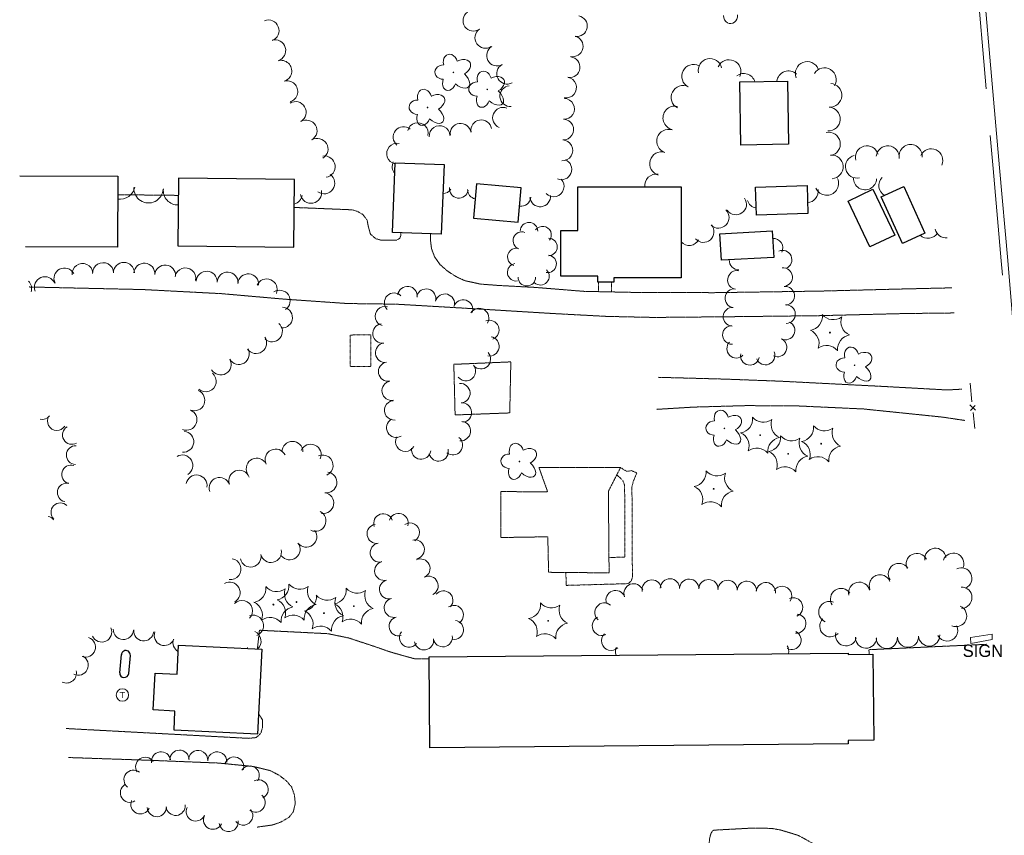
# Model space of a CAD drawing. Extents: x 386588 to 390135, y 96998 to 113606.
# Tile 38 of 93: x 387476 to 387858, y 100516 to 100832. Entities that reach past the tile are written whole.
import ezdxf
from ezdxf.enums import TextEntityAlignment as Align

# ---------------------------------------------------------------- set-up
doc = ezdxf.new("R2010")
doc.units = 0
doc.header["$MEASUREMENT"] = 0
doc.linetypes.add('Wisdot3', pattern=[0.1875, 0.125, -0.0625])
doc.linetypes.add('Wisdot5', pattern=[0.1, 0.05, -0.05])
for name, color, linetype, lineweight in [('E_BLD', 241, 'Continuous', 25), ('E_DWY', 2, 'Wisdot3', 15), ('E_LAND_Vegetation', 3, 'Continuous', 15), ('E_MISCPROP_Railing', 30, 'Continuous', 15), ('E_MISCPROP_Solid', 241, 'Continuous', 15), ('E_PATH_Sidewalk', 2, 'Wisdot5', 15), ('E_SGN', 21, 'Continuous', 15)]:
    doc.layers.add(name, color=color, linetype=linetype, lineweight=lineweight)
doc.layers.add('P2S1_Complete', color=7, linetype='Continuous', lineweight=15, transparency=0.9)
doc.styles.add('Style-dot_font5', font='dot_font5.shx')

# ---------------------------------------------------------------- blocks, each defined once
blk = doc.blocks.new('BSGN')
at = {"layer": 'E_SGN', "style": 'Style-dot_font5'}
blk.add_text('SIGN', height=12, dxfattribs=at).set_placement((0, 0), align=Align.MIDDLE_CENTER)
blk = doc.blocks.new('CTRE')
at = {"layer": 'E_LAND_Vegetation'}
blk.add_circle((0, 0), 0.223, dxfattribs=at)
for centre, start, end in [((-11.97, 8.96), 280.2067, 5.9716), ((1.81, 14.92), 220.2113, 305.9762), ((13.83, 5.89), 160.2113, 245.9762), ((-13.83, -5.9), 340.2113, 65.9762), ((-1.81, -14.93), 40.2113, 125.9762)]:
    blk.add_arc(centre, 7.87, start, end, dxfattribs=at)
at = {"layer": 'E_LAND_Vegetation', "extrusion": (0, 0, -1)}
blk.add_arc((-12.03, -9.04), 7.87, 354.0728, 79.7489, dxfattribs=at)
blk = doc.blocks.new('TANK')
at = {"layer": 'E_MISCPROP_Solid'}
blk.add_circle((0, 0), 10.9, dxfattribs=at)
at = {"layer": 'E_MISCPROP_Solid', "style": 'Style-dot_font5', "width": 1.111111}
blk.add_text('T', height=10.8, dxfattribs=at).set_placement((0, 0), align=Align.MIDDLE_CENTER)
blk = doc.blocks.new('DTRE')
at = {"layer": 'E_LAND_Vegetation'}
blk.add_circle((-0.18, 0), 0.183, dxfattribs=at)
for centre, major_axis, ratio in [((-1.87, 5.32), (1.36, -4.98), 0.782863), ((4.06, 2.74), (-5.27, -2.93), 0.691916), ((-5.87, 0.15), (4.93, -0.12), 0.832022), ((-2.49, -5.24), (1.8, 4.86), 0.716896), ((3.54, -3.71), (-5.01, 4.58), 0.560249)]:
    blk.add_ellipse(centre, major_axis=major_axis, ratio=ratio, start_param=1.570796, end_param=4.712389, dxfattribs=at)

msp = doc.modelspace()

# ---------------------------------------------------------------- linework, layer by layer
at = {"layer": 'E_BLD'}
for p, q in [((387755.42, 100807.8), (387773.89, 100808.15)), ((387755.89, 100783.28), (387755.42, 100807.8)), ((387773.89, 100808.15), (387774.36, 100783.63)), ((387774.36, 100783.63), (387755.89, 100783.28)), ((387755.89, 100783.28), (387755.89, 100783.28)), ((387774.36, 100783.63), (387774.36, 100783.63)), ((387620.7, 100749.5), (387621.8, 100776.51)), ((387621.8, 100776.51), (387640.72, 100775.74)), ((387640.72, 100775.74), (387639.62, 100748.73)), ((387640.72, 100775.74), (387640.72, 100775.74)), ((387476.11, 100771.37), (387514.16, 100771.23)), ((387514.16, 100771.23), (387514.06, 100743.71)), ((387537.72, 100770.46), (387537.44, 100744.29)), ((387582.71, 100769.98), (387537.72, 100770.46)), ((387582.42, 100743.8), (387582.71, 100769.98)), ((387582.71, 100769.98), (387582.71, 100769.98)), ((387653.27, 100768.27), (387652.09, 100755.02)), ((387670.67, 100766.72), (387653.27, 100768.27)), ((387761.49, 100767.06), (387781.5, 100767.72)), ((387781.5, 100767.72), (387781.86, 100756.76)), ((387669.49, 100753.47), (387670.67, 100766.72)), ((387670.67, 100766.72), (387670.67, 100766.72)), ((387692.57, 100767.12), (387692.57, 100767.12)), ((387692.57, 100767.12), (387732.72, 100767.12)), ((387692.57, 100750.23), (387692.57, 100767.12)), ((387732.72, 100767.12), (387732.72, 100731.84)), ((387761.85, 100756.1), (387761.49, 100767.06)), ((387761.49, 100767.06), (387761.49, 100767.06)), ((387797.47, 100761.63), (387807.09, 100766.2)), ((387807.09, 100766.2), (387815.53, 100748.42)), ((387810.26, 100763.24), (387819.02, 100767.24)), ((387819.02, 100767.24), (387819.02, 100767.24)), ((387819.02, 100767.24), (387827.25, 100749.21)), ((387805.92, 100743.85), (387797.47, 100761.63)), ((387818.49, 100745.21), (387810.26, 100763.24)), ((387810.26, 100763.24), (387810.26, 100763.24)), ((387781.86, 100756.76), (387761.85, 100756.1)), ((387781.86, 100756.76), (387781.86, 100756.76)), ((387652.09, 100755.02), (387652.09, 100755.02)), ((387652.09, 100755.02), (387669.49, 100753.47)), ((387669.49, 100753.47), (387669.49, 100753.47)), ((387620.7, 100749.5), (387620.7, 100749.5)), ((387639.62, 100748.73), (387620.7, 100749.5)), ((387639.62, 100748.73), (387639.62, 100748.73)), ((387686.05, 100732.56), (387686.05, 100750.23)), ((387686.05, 100750.23), (387692.57, 100750.23)), ((387692.57, 100750.23), (387692.57, 100750.23)), ((387747.72, 100748.87), (387768, 100750.03)), ((387748.3, 100738.65), (387747.72, 100748.87)), ((387747.72, 100748.87), (387747.72, 100748.87)), ((387768, 100750.03), (387768, 100750.03)), ((387768, 100750.03), (387768.58, 100739.8)), ((387827.25, 100749.21), (387818.49, 100745.21)), ((387815.53, 100748.42), (387805.92, 100743.85)), ((387815.53, 100748.42), (387815.53, 100748.42)), ((387818.49, 100745.21), (387818.49, 100745.21)), ((387514.06, 100743.71), (387478.42, 100743.84)), ((387514.06, 100743.71), (387514.06, 100743.71)), ((387537.44, 100744.29), (387582.42, 100743.8)), ((387537.44, 100744.29), (387537.44, 100744.29)), ((387582.42, 100743.8), (387582.42, 100743.8)), ((387805.92, 100743.85), (387805.92, 100743.85)), ((387768.58, 100739.8), (387748.3, 100738.65)), ((387768.58, 100739.8), (387768.58, 100739.8)), ((387700.34, 100732.56), (387686.05, 100732.56)), ((387686.05, 100732.56), (387686.05, 100732.56)), ((387700.34, 100730.18), (387700.34, 100732.56)), ((387700.34, 100732.56), (387700.34, 100732.56)), ((387706.57, 100730.18), (387700.34, 100730.18)), ((387700.34, 100730.18), (387700.34, 100730.18)), ((387732.72, 100731.84), (387706.57, 100731.84)), ((387706.57, 100731.84), (387706.57, 100730.18)), ((387706.57, 100730.18), (387706.57, 100730.18)), ((387732.72, 100731.84), (387732.72, 100731.84)), ((387537.16, 100578.21), (387537.71, 100589.48)), ((387537.71, 100589.48), (387569.97, 100587.89)), ((387514.89, 100578.69), (387515.55, 100585.75)), ((387518.38, 100578.46), (387519.04, 100585.45)), ((387569.97, 100587.89), (387568.34, 100554.88)), ((387569.97, 100587.89), (387569.97, 100587.89)), ((387634.88, 100584.85), (387797.46, 100586.36)), ((387634.88, 100584.85), (387634.88, 100584.85)), ((387635.21, 100549.64), (387634.88, 100584.85)), ((387797.46, 100586.36), (387797.46, 100586.36)), ((387797.46, 100586.36), (387797.46, 100585.81)), ((387797.46, 100585.81), (387807.06, 100585.9)), ((387797.46, 100585.81), (387797.46, 100585.81)), ((387807.06, 100585.9), (387807.38, 100552.54)), ((387527.9, 100564.31), (387528.61, 100578.63)), ((387528.61, 100578.63), (387537.16, 100578.21)), ((387537.16, 100578.21), (387537.16, 100578.21)), ((387536.34, 100563.89), (387527.9, 100564.31)), ((387535.97, 100556.47), (387536.34, 100563.89)), ((387536.34, 100563.89), (387536.34, 100563.89)), ((387568.34, 100554.88), (387535.97, 100556.47)), ((387535.97, 100556.47), (387535.97, 100556.47)), ((387568.34, 100554.88), (387568.34, 100554.88)), ((387797.51, 100551.15), (387635.21, 100549.64)), ((387807.38, 100552.54), (387797.5, 100552.45)), ((387797.5, 100552.45), (387797.5, 100552.45)), ((387797.5, 100552.45), (387797.51, 100551.15)), ((387807.38, 100552.54), (387807.38, 100552.54)), ((387635.21, 100549.64), (387635.21, 100549.64))]:
    msp.add_line(p, q, dxfattribs=at)
for centre, start, end in [((387517.3, 100585.59), 355.4149, 177.8753), ((387516.64, 100578.63), 178.234, 354.2513)]:
    msp.add_arc(centre, 1.75, start, end, dxfattribs=at)
at = {"layer": 'E_DWY', "flags": 128}
for points in [[(387537.65, 100763.83), (387514.14, 100764.09)], [(387623.96, 100749.37), (387623.96, 100748.27), (387623.49, 100747.14), (387622.39, 100746.52), (387620.51, 100746.42), (387616.07, 100746.5), (387614.21, 100747.05), (387612.15, 100748.81), (387611.37, 100751.64), (387610.82, 100754.35), (387609.17, 100756.44), (387607.09, 100757.62), (387605.08, 100758.23), (387582.59, 100759.15)], [(387837.72, 100727.98), (387817.57, 100727.51), (387786.42, 100726.71), (387745.17, 100726.1), (387714.44, 100726.21), (387695.09, 100726.61), (387676.14, 100728.14), (387661.98, 100728.89), (387654.81, 100729.44), (387648.8, 100730.75), (387645.61, 100732.19), (387642.14, 100734.4), (387639.21, 100736.95), (387637.02, 100740.08), (387635.86, 100743.09), (387635.5, 100746.04), (387635.49, 100748.9)], [(387479.73, 100728.31), (387523.95, 100727.31), (387554.45, 100725.72), (387578.62, 100723.6), (387603.25, 100721.89), (387622.01, 100721.65), (387654.5, 100719.75), (387682.77, 100718.03), (387703.71, 100716.91), (387722.27, 100716.5), (387749.98, 100716.76), (387786.39, 100717.19), (387819.21, 100718.01), (387838.67, 100718.24)], [(387666.62, 100699.27), (387644.5, 100698.32), (387645, 100678.69), (387666.2, 100679.48)], [(387666.2, 100679.48), (387666.62, 100699.27)], [(387841.55, 100688.69), (387835.84, 100688.38), (387810.87, 100689.76), (387771.18, 100691.78), (387749.97, 100692.58), (387723.91, 100693.28)], [(387723.21, 100680.87), (387737.65, 100681.74), (387758, 100682.31), (387777.47, 100682.21), (387803.5, 100681), (387833.86, 100677.88), (387842.73, 100676.56)], [(387677.51, 100658.35), (387680.88, 100648.94), (387662.73, 100648.95), (387662.76, 100631.16), (387680.96, 100631.45), (387681.26, 100617.68), (387704.73, 100617.46), (387704.46, 100649.09)], [(387704.46, 100649.09), (387709.17, 100658.32), (387677.51, 100658.35)], [(387568.31, 100587.97), (387569.1, 100595.21), (387595.61, 100593.88), (387603.69, 100592.22), (387612.43, 100589.36), (387619.78, 100586.82), (387625.43, 100585.2), (387629.59, 100584.07), (387634.89, 100584.12)], [(387851.18, 100589.76), (387805.53, 100587.67), (387805.58, 100585.89)], [(387494.13, 100557.11), (387542.02, 100554.54), (387564.83, 100553.3), (387567.86, 100553.59), (387569.68, 100555.29), (387570.34, 100557.79), (387570.26, 100560.48), (387569.08, 100562.44), (387568.73, 100562.65)], [(387568.21, 100518.87), (387574.16, 100519.71), (387577.39, 100520.82), (387580.54, 100522.66), (387582.23, 100524.8), (387583, 100528.02), (387582.68, 100531.32), (387581.57, 100534.46), (387579.65, 100536.71), (387576.92, 100538.88), (387573.32, 100540.78), (387566.68, 100542.4), (387553.23, 100543.72), (387526.02, 100544.81), (387495.07, 100545.86)], [(387807.98, 100476.43), (387807.51, 100478.54), (387805.88, 100480.37), (387804.59, 100481.54), (387802.94, 100482.51), (387801.11, 100483.14), (387799.25, 100483.39), (387796.26, 100483.8), (387793.76, 100484.05), (387792.55, 100484.41), (387791.57, 100485.61), (387791.06, 100487.55), (387791.16, 100498.31), (387791.01, 100501.57), (387790.3, 100504.51), (387789.2, 100506.5), (387787.67, 100508.4), (387785.62, 100510.73), (387783.28, 100512.81), (387780.77, 100514.24), (387778.11, 100515.65), (387774.85, 100516.68), (387771.31, 100517.74), (387768.24, 100518.31), (387764.19, 100518.51), (387760, 100518.49), (387745.95, 100517.73), (387744.99, 100517.59), (387744.28, 100516.55), (387743.76, 100514.68), (387740.6, 100485.95), (387739.96, 100484.76), (387738.95, 100484.12), (387737.31, 100483.86), (387700.92, 100485.67), (387659.47, 100486.36), (387634.18, 100486.55), (387622.57, 100486.46), (387618.08, 100486.32), (387612.09, 100486.76), (387600.91, 100489.69)]]:
    msp.add_lwpolyline(points, dxfattribs=at)
at = {"layer": 'E_LAND_Vegetation'}
for centre, radius, start, end in [((387652.12, 100831.55), 4.03, 124.9771, 304.9771), ((387692.24, 100829.45), 4.03, 259.8706, 79.8706), ((387572.57, 100827.7), 4.14, 291.5136, 111.5136), ((387656.73, 100824.92), 4.03, 124.4269, 304.4269), ((387690.64, 100821.63), 4.03, 257.4063, 77.4063), ((387575.16, 100820.03), 4.14, 286.1315, 106.1315), ((387661.26, 100818.05), 4.03, 119.0954, 299.0954), ((387689.4, 100813.49), 4.03, 262.9326, 82.9326), ((387577.49, 100812.06), 4.14, 286.4684, 106.4684), ((387665.18, 100811.01), 4.03, 119.0954, 299.0954), ((387737.51, 100810.02), 4.58, 63.252, 243.252), ((387743.89, 100812.3), 4.58, 12.3365, 192.3365), ((387751.26, 100811.83), 4.58, 335.985, 155.985), ((387781.59, 100811.11), 4.6, 21.4072, 201.4072), ((387756.93, 100806.52), 4.58, 17.5956, 126.0126), ((387774.34, 100807.49), 4.6, 46.9964, 172.7641), ((387788.27, 100808.67), 4.6, 328.5935, 148.5935), ((387579.83, 100804.12), 4.14, 286.4684, 106.4684), ((387666.41, 100802.32), 4.03, 95.4595, 275.4595), ((387688.05, 100805.65), 4.03, 259.8538, 79.8538), ((387733.38, 100801.83), 4.58, 63.252, 243.252), ((387790.39, 100802.63), 4.6, 266.3286, 86.3286), ((387583.07, 100796.04), 4.14, 300.6653, 120.6653), ((387687.27, 100797.38), 4.03, 267.6337, 87.6337), ((387730.21, 100793.86), 4.58, 77.3573, 257.3573), ((387663.6, 100793.91), 4.03, 67.9149, 247.9149), ((387789.83, 100793.43), 4.6, 266.829, 86.829), ((387587.31, 100788.91), 4.14, 300.9523, 120.9523), ((387630.53, 100787.97), 4.03, 346.1747, 166.1747), ((387639, 100786.82), 4.03, 4.0977, 184.0977), ((387647.14, 100787.73), 4.03, 8.1301, 188.1301), ((387655.15, 100789.07), 4.03, 9.7786, 189.7786), ((387686.94, 100789.33), 4.03, 267.6097, 87.6097), ((387625.02, 100786.43), 4.03, 50.457, 230.457), ((387727.77, 100784.84), 4.58, 72.3687, 252.3687), ((387789.8, 100783.74), 4.6, 281.1726, 101.1726), ((387591.57, 100781.8), 4.14, 300.9523, 120.9523), ((387622.49, 100780.02), 4.03, 79.1541, 259.1541), ((387686.6, 100781.28), 4.03, 267.6097, 87.6097), ((387804.74, 100778.59), 4.47, 15.1895, 195.1895), ((387812.84, 100778.58), 4.47, 354.8482, 174.8482), ((387821.71, 100779.09), 4.47, 353.8986, 173.8986), ((387594.34, 100774.98), 4.14, 278.1432, 98.1432), ((387725.07, 100776.12), 4.58, 73.6603, 253.6603), ((387790.93, 100774.88), 4.6, 274.186, 94.186), ((387800.87, 100774.98), 4.47, 103.5904, 283.5904), ((387829.69, 100777.42), 4.47, 335.0567, 155.0567), ((387624.63, 100775.02), 4.03, 153.2683, 221.9508), ((387686.21, 100773.91), 4.03, 247.4603, 67.4603), ((387594.17, 100768.57), 4.14, 234.7339, 54.7339), ((387723.11, 100767.53), 4.58, 82.3944, 185.0691), ((387683.24, 100767.31), 4.03, 223.7496, 43.7496), ((387789.16, 100768.48), 4.6, 204.6359, 24.6359), ((387804.01, 100770.47), 4.47, 177.8648, 357.8648), ((387813.85, 100767.67), 4.47, 136.6612, 239.0177), ((387515.12, 100768), 5.67, 260.0118, 350.5321), ((387526.05, 100766.55), 5.67, 176.9313, 356.9313), ((387537.48, 100765.78), 5.67, 174.1541, 271.3508), ((387581.6, 100764.5), 4.14, 284.0318, 350.8934), ((387589.07, 100764.92), 4.14, 191.172, 11.172), ((387640.22, 100768.11), 3.61, 270.6839, 329.9213), ((387646.45, 100766.35), 3.61, 171.7919, 351.7919), ((387653.48, 100766.01), 3.61, 177.8692, 258.3195), ((387677.99, 100763.45), 4.03, 185.4701, 5.4701), ((387781.24, 100765.53), 4.6, 276.0328, 6.6602), ((387670.42, 100763.63), 4.03, 264.5955, 352.1635), ((387753.93, 100760.41), 4.1, 214.8832, 34.8832), ((387762.34, 100763.01), 4.1, 196.375, 261.8589), ((387747.15, 100755.21), 4.1, 226.2298, 46.2298), ((387673.67, 100749.95), 3.4, 359.3525, 179.3525), ((387741.33, 100749.71), 4.1, 221.003, 41.003), ((387670.89, 100746.3), 3.4, 70.0536, 250.0536), ((387678.95, 100748.44), 3.4, 323.1914, 143.1914), ((387730.62, 100753.03), 4.1, 300.9407, 302.495), ((387828.41, 100751.66), 4.47, 227.5987, 326.8044), ((387835.55, 100751.79), 4.47, 193.8883, 273.7146), ((387681.22, 100743.83), 3.4, 269.6158, 89.6158), ((387735.81, 100748.49), 4.1, 221.0755, 333.1205), ((387768.5, 100743.5), 3.63, 331.4143, 95.2924), ((387668.74, 100739.92), 3.4, 72.6351, 252.6351), ((387771.99, 100738.89), 3.63, 293.336, 113.336), ((387500.48, 100733.36), 4.06, 5.4572, 185.4572), ((387508.47, 100733.68), 4.06, 1.8916, 181.8916), ((387516.54, 100733.79), 4.06, 0.4921, 180.4921), ((387524.45, 100733.47), 4.06, 354.9706, 174.9706), ((387668.69, 100734), 3.4, 98.9321, 278.9321), ((387680.89, 100737.28), 3.4, 261.4247, 81.4247), ((387754.99, 100738.57), 3.63, 175.9306, 271.5637), ((387493.45, 100731.62), 4.06, 27.5329, 207.5329), ((387532.53, 100732.76), 4.06, 354.9706, 174.9706), ((387540.37, 100731.63), 4.06, 349.4156, 169.4156), ((387548.65, 100730.35), 4.06, 357.6649, 177.6649), ((387556.75, 100730.02), 4.06, 357.6649, 177.6649), ((387564.74, 100729.33), 4.06, 354.7513, 174.7513), ((387678.11, 100732.44), 3.4, 227.1027, 47.1027), ((387754.31, 100731.04), 3.63, 80.6673, 260.6673), ((387772.21, 100732.13), 3.63, 276.4344, 96.4344), ((387476.68, 100727.72), 4.06, 341.6629, 45.2394), ((387485.89, 100728.24), 4.06, 22.4836, 202.4836), ((387571.92, 100727.4), 4.06, 337.0899, 157.0899), ((387672.82, 100732.12), 3.4, 180.0188, 0.0188), ((387576.95, 100722.99), 4.06, 303.6089, 123.6089), ((387621.35, 100722.25), 3.77, 45.4239, 225.4239), ((387626.53, 100724.8), 3.77, 352.9315, 172.9315), ((387633.75, 100723.78), 3.77, 344.9986, 164.9986), ((387753.32, 100723.92), 3.63, 83.4346, 263.4346), ((387773.03, 100724.91), 3.63, 276.4344, 96.4344), ((387641.03, 100721.83), 3.77, 344.9986, 164.9986), ((387648.1, 100719.58), 3.77, 341.6047, 161.6047), ((387577.84, 100716.47), 4.06, 267.1637, 87.1637), ((387617.72, 100716.95), 3.77, 74.6571, 254.6571), ((387654.34, 100716.27), 3.77, 327.668, 147.668), ((387752.63, 100716.79), 3.63, 86.7136, 266.7136), ((387773.34, 100717.78), 3.63, 272.1745, 92.1745), ((387573.94, 100711.11), 4.06, 228.9549, 48.9549), ((387658.3, 100711.64), 3.77, 291.7842, 111.7842), ((387773.17, 100711.44), 3.63, 244.5014, 64.5014), ((387616.81, 100710.32), 3.77, 97.8495, 277.8495), ((387752.4, 100709.72), 3.63, 92.8629, 272.8629), ((387567.83, 100706.56), 4.06, 214.9067, 34.9067), ((387617.84, 100702.85), 3.77, 97.8495, 277.8495), ((387658.32, 100705.29), 3.77, 260.6601, 80.6601), ((387754.04, 100704.39), 3.63, 135.777, 315.777), ((387770.05, 100704.88), 3.63, 244.5014, 64.5014), ((387561.1, 100702.34), 4.06, 210.0642, 30.0642), ((387654.99, 100700.31), 3.77, 222.3437, 42.3437), ((387765.39, 100701.75), 3.63, 201.8554, 21.8554), ((387554.08, 100698.27), 4.06, 210.0642, 30.0642), ((387619.03, 100695.5), 3.77, 100.5434, 280.5434), ((387759.36, 100701.64), 3.63, 168.9606, 348.9606), ((387649.21, 100695.7), 3.77, 217.9323, 37.9323), ((387548.27, 100691.74), 4.06, 229.9654, 49.9654), ((387620.41, 100688.09), 3.77, 100.5434, 280.5434), ((387543.85, 100684.36), 4.06, 248.0781, 68.0781), ((387647.04, 100687.13), 3.77, 274.6603, 94.6603), ((387621.36, 100680.48), 3.77, 96.1139, 276.1139), ((387540.82, 100676.83), 4.06, 248.0781, 68.0781), ((387647.65, 100679.62), 3.77, 274.6603, 94.6603), ((387484.78, 100680.57), 3.65, 258.4144, 323.0665), ((387490.55, 100676.33), 3.65, 147.7203, 327.7203), ((387622.18, 100673.75), 3.77, 119.9076, 299.9076), ((387647.22, 100672.43), 3.77, 264.3523, 84.3523), ((387496.36, 100670.95), 3.65, 120.0311, 300.0311), ((387539.57, 100668.31), 4.06, 264.7051, 84.7051), ((387581.91, 100664.39), 4.06, 359.8942, 179.8942), ((387625.7, 100668.31), 3.77, 150.8398, 330.8398), ((387644.15, 100666.97), 3.77, 231.2443, 51.2443), ((387497.87, 100663.12), 3.65, 88.155, 268.155), ((387575.36, 100661.41), 4.06, 25.6025, 205.6025), ((387588.99, 100663.28), 4.06, 335.985, 155.985), ((387631.83, 100665.28), 3.77, 171.4276, 351.4276), ((387638.6, 100664.54), 3.77, 193.4052, 13.4052), ((387539.2, 100659.12), 4.06, 300.6695, 120.6695), ((387568.04, 100657.91), 4.06, 25.6025, 205.6025), ((387593.62, 100659.11), 4.06, 293.9002, 113.9002), ((387496.07, 100655.64), 3.65, 73.8722, 253.8722), ((387561.27, 100653.2), 4.06, 20.1197, 200.1197), ((387544.71, 100651.36), 4.06, 349.8174, 169.8174), ((387553.64, 100650.41), 4.06, 20.1197, 200.1197), ((387595.08, 100652.52), 4.06, 261.263, 81.263), ((387494.39, 100648.63), 3.65, 77.0299, 257.0299), ((387593.85, 100644.5), 4.06, 261.263, 81.263), ((387491.9, 100640.94), 3.65, 46.0715, 226.0715), ((387486.37, 100635.82), 3.65, 37.7342, 76.8074), ((387590.84, 100637.63), 4.06, 244.1827, 64.1827), ((387617.13, 100636.67), 3.71, 19.0846, 199.0846), ((387623.08, 100636.79), 3.71, 342.5734, 162.5734), ((387614.55, 100632.61), 3.71, 99.4828, 279.4828), ((387627.46, 100633.1), 3.71, 301.3726, 121.3726), ((387587.28, 100631.48), 4.06, 217.2914, 37.2914), ((387629.39, 100626.58), 3.71, 282.8626, 102.8626), ((387573.58, 100625.53), 4.06, 192.5882, 12.5882), ((387580.82, 100626.56), 4.06, 217.2914, 37.2914), ((387615.77, 100625.3), 3.71, 99.4828, 279.4828), ((387831.3, 100622.91), 4.12, 6.7981, 186.7981), ((387557.91, 100618.91), 4.06, 261.6486, 81.6486), ((387565.66, 100623.76), 4.06, 192.5882, 12.5882), ((387631.57, 100619.14), 3.71, 295.4468, 115.4468), ((387824.09, 100620.91), 4.12, 26.0198, 206.0198), ((387838.27, 100621.03), 4.12, 340.3215, 160.3215), ((387617.5, 100618.24), 3.71, 104.0297, 284.0297), ((387817.15, 100617.03), 4.12, 33.9374, 213.9374), ((387841.35, 100615.32), 4.12, 295.0359, 115.0359), ((387634.75, 100612.45), 3.71, 295.4468, 115.4468), ((387728.33, 100611.44), 3.74, 358.8392, 178.8392), ((387735.8, 100611.29), 3.74, 358.8392, 178.8392), ((387743.28, 100611.14), 3.74, 358.8392, 178.8392), ((387809.79, 100612.59), 4.12, 22.1637, 202.1637), ((387557.55, 100609.82), 4.06, 298.6603, 118.6603), ((387619.34, 100611.08), 3.71, 104.7371, 284.7371), ((387714.25, 100609.52), 3.74, 20.3932, 200.3932), ((387721.29, 100611.01), 3.74, 11.4299, 191.4299), ((387750.7, 100610.87), 3.74, 357.4075, 177.4075), ((387758.17, 100610.53), 3.74, 357.4075, 177.4075), ((387765.52, 100609.97), 3.74, 353.9808, 173.9808), ((387771.86, 100608.56), 3.74, 326.8127, 146.8127), ((387794.72, 100607.32), 4.12, 33.6089, 213.6089), ((387801.77, 100609.76), 4.12, 13.4467, 193.4467), ((387841.38, 100607.85), 4.12, 271.4498, 91.4498), ((387621.22, 100603.91), 3.71, 104.6271, 284.6271), ((387640.45, 100606.79), 3.71, 318.2318, 138.2318), ((387707.24, 100606.92), 3.74, 20.3932, 200.3932), ((387776.12, 100604.1), 3.74, 293.1606, 113.1606), ((387562.38, 100602.7), 4.06, 315.8275, 135.8275), ((387644.52, 100601.16), 3.71, 303.8332, 123.8332), ((387702.93, 100602.08), 3.74, 50.4635, 230.4635), ((387790.18, 100602.26), 4.12, 66.9713, 246.9713), ((387839.32, 100600.74), 4.12, 246.5389, 66.5389), ((387566.66, 100597.01), 4.06, 290.8434, 110.8434), ((387623.09, 100596.74), 3.71, 104.6271, 284.6271), ((387701.91, 100596.88), 3.74, 115.6809, 295.6809), ((387777.35, 100597.78), 3.74, 265.8066, 85.8066), ((387790.57, 100596.77), 4.12, 136.2298, 316.2298), ((387507.93, 100594.52), 3.9, 204.5995, 24.5995), ((387644.58, 100595.37), 3.71, 261.4227, 81.4227), ((387835.88, 100595.1), 4.12, 207.2645, 27.2645), ((387501.58, 100588.67), 3.9, 251.2804, 71.2804), ((387516.32, 100595.5), 3.9, 177.118, 357.118), ((387524.2, 100595), 3.9, 173.8986, 353.8986), ((387532.21, 100593.18), 3.9, 158.3966, 338.3966), ((387565.68, 100590.97), 4.06, 312.2077, 66.1055), ((387627.12, 100592.35), 3.71, 142.5119, 322.5119), ((387640.26, 100592.48), 3.71, 189.2803, 9.2803), ((387705.57, 100591.11), 3.74, 133.9424, 313.9424), ((387775.47, 100591.42), 3.74, 242.8831, 62.8831), ((387796.64, 100593.26), 4.12, 165.329, 345.329), ((387804.39, 100592.37), 4.12, 178.0345, 358.0345), ((387812.44, 100592.25), 4.12, 183.2467, 3.2467), ((387820.66, 100592.72), 4.12, 183.2467, 3.2467), ((387828.88, 100593.18), 4.12, 183.2467, 3.2467), ((387539.44, 100590.42), 3.9, 159.8623, 241.7006), ((387560.44, 100588.29), 4.06, 358.2253, 4.1322), ((387632.95, 100591.29), 3.71, 189.2803, 9.2803), ((387710.89, 100586.91), 3.74, 153.4612, 201.9033), ((387770.71, 100587.03), 3.74, 346.2006, 35.3268), ((387498.82, 100581.67), 3.9, 243.6058, 63.6058), ((387494.24, 100578.63), 3.9, 245.3649, 12.7858), ((387530.95, 100544.38), 3.71, 8.4245, 188.4245), ((387538.08, 100545.02), 3.71, 0.6225, 180.6225), ((387545.33, 100544.93), 3.71, 355.6273, 175.6273), ((387552.72, 100544.36), 3.71, 355.6273, 175.6273), ((387524.78, 100542.27), 3.71, 32.7605, 212.7605), ((387559.34, 100542.37), 3.71, 340.2662, 160.2662), ((387565.33, 100538.91), 3.71, 325.6579, 145.6579), ((387520.26, 100537.25), 3.71, 52.198, 232.198), ((387518.86, 100532.19), 3.71, 121.3307, 301.3307), ((387568.78, 100533.49), 3.71, 297.2645, 117.2645), ((387567.66, 100528.38), 3.71, 231.4722, 51.4722), ((387522.93, 100527.69), 3.71, 156.4147, 336.4147), ((387536.59, 100527.12), 3.71, 185.468, 5.468), ((387529.3, 100526.63), 3.71, 182.2798, 2.2798), ((387544.4, 100524.93), 3.71, 154.5861, 334.5861), ((387551.09, 100521.74), 3.71, 154.5861, 334.5861), ((387562.81, 100523.35), 3.71, 218.8287, 38.8287), ((387557.14, 100520.81), 3.71, 187.7548, 7.7548)]:
    msp.add_arc(centre, radius, start, end, dxfattribs=at)
msp.add_ellipse((387751.84, 100833.71), major_axis=(-0.17, 3.29), ratio=0.832022, start_param=1.570796, end_param=4.712389, dxfattribs=at)
at = {"layer": 'E_MISCPROP_Railing'}
for p, q in [((387846.92, 100680.53), (387844.63, 100682.67)), ((387844.86, 100680.43), (387846.68, 100682.4))]:
    msp.add_line(p, q, dxfattribs=at)
at = {"layer": 'E_MISCPROP_Railing', "flags": 128}
for points in [[(387845.47, 100683.84), (387844.73, 100691)], [(387846.54, 100673.4), (387845.9, 100679.69)]]:
    msp.add_lwpolyline(points, dxfattribs=at)
at = {"layer": 'E_PATH_Sidewalk', "flags": 128}
for points in [[(387700.6, 100726.5), (387700.66, 100730.18)], [(387705.61, 100726.4), (387705.67, 100730.18)], [(387687.99, 100617.62), (387688.06, 100612.61), (387711.53, 100613.26), (387712.31, 100613.41), (387713.25, 100614.29), (387713.77, 100615.65), (387713.6, 100650.78), (387714.18, 100653.09), (387715.48, 100656.26), (387713.29, 100657.14), (387712.29, 100656.9), (387711.27, 100656.95), (387709.17, 100658.32)], [(387707.72, 100655.48), (387710.02, 100653.34), (387710.69, 100651.66), (387710.78, 100647.68), (387710.9, 100623.58), (387704.68, 100623.41)]]:
    msp.add_lwpolyline(points, dxfattribs=at)
msp.add_lwpolyline([(387604.36, 100697.48), (387604.32, 100709.69), (387612.34, 100709.71), (387612.37, 100697.5)], close=True, dxfattribs=at)
at = {"layer": 'E_SGN', "flags": 128}
for points in [[(387853.27, 100593.72), (387844.97, 100592.36)], [(387844.97, 100592.36), (387845, 100590.13)], [(387853.38, 100591.69), (387853.27, 100593.72)], [(387845, 100590.13), (387853.38, 100591.69)]]:
    msp.add_lwpolyline(points, dxfattribs=at)
at = {"layer": 'P2S1_Complete', "flags": 128}
for points in [[(387871.07, 100196.04), (387871.29, 100198.85), (387874.26, 100242.49), (387878.22, 100301.85), (387880.44, 100357.46), (387881.18, 100407.65), (387880.87, 100437.87), (387880.25, 100456.58), (387878.46, 100500.44), (387876.48, 100535.71), (387874.48, 100562.96), (387872.09, 100591.16), (387868.27, 100634.71), (387865.37, 100669.59), (387862.64, 100699.57), (387859.34, 100738.63), (387856.17, 100774.49), (387852.17, 100820.42), (387848.64, 100860.9), (387844.74, 100906.24), (387841.29, 100945.55)], [(387850.99, 100805.13), (387849.68, 100820.2), (387846.15, 100860.69), (387842.25, 100906.02), (387841.2, 100917.97)], [(387857.32, 100732.83), (387856.85, 100738.42), (387853.68, 100774.27), (387852.56, 100787.05)]]:
    msp.add_lwpolyline(points, dxfattribs=at)

# ---------------------------------------------------------------- block references
at = {"layer": 'E_LAND_Vegetation'}
for name, p, xscale, yscale, zscale in [('DTRE', (387644.47, 100811.51), 0.6769248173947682, 0.6769248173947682, 0.6769248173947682), ('DTRE', (387657.59, 100804.92), 0.6769248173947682, 0.6769248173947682, 0.6769248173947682), ('DTRE', (387634.44, 100797.91), 0.6769248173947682, 0.6769248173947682, 0.6769248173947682), ('CTRE', (387790.4, 100710.62), 0.7108526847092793, 0.7108526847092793, 0.7108526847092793), ('DTRE', (387800.09, 100697.96), 0.6769248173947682, 0.6769248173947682, 0.6769248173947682), ('DTRE', (387749.57, 100673.49), 0.6769248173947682, 0.6769248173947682, 0.6769248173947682), ('CTRE', (387763.3, 100670.85), 0.7108526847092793, 0.7108526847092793, 0.7108526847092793), ('CTRE', (387786.97, 100667.54), 0.7108526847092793, 0.7108526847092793, 0.7108526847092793), ('CTRE', (387774.21, 100663.65), 0.7108526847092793, 0.7108526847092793, 0.7108526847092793), ('DTRE', (387670.05, 100660.66), 0.6769248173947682, 0.6769248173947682, 0.6769248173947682), ('CTRE', (387745.3, 100650.08), 0.7108526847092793, 0.7108526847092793, 0.7108526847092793), ('CTRE', (387574.52, 100605.16), 0.7108526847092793, 0.7108526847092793, 0.7108526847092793), ('CTRE', (387583.49, 100606.14), 0.7108526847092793, 0.7108526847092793, 0.7108526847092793), ('CTRE', (387605.71, 100604.55), 0.7108526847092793, 0.7108526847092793, 0.7108526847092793), ('CTRE', (387594.12, 100601.81), 0.7108526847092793, 0.7108526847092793, 0.7108526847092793), ('CTRE', (387681.08, 100598.86), 0.7108526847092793, 0.7108526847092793, 0.7108526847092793)]:
    msp.add_blockref(name, p, dxfattribs=dict(at, xscale=xscale, yscale=yscale, zscale=zscale))
at = {"layer": 'E_MISCPROP_Solid', "xscale": 0.2206654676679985, "yscale": 0.2206654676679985, "zscale": 0.2206654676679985}
msp.add_blockref('TANK', (387515.95, 100570.1), dxfattribs=at)
at = {"layer": 'E_SGN', "xscale": 0.3999999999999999, "yscale": 0.3999999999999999, "zscale": 0.3999999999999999}
msp.add_blockref('BSGN', (387849.74, 100587.25), dxfattribs=at)

doc.saveas('drawing.dxf')
